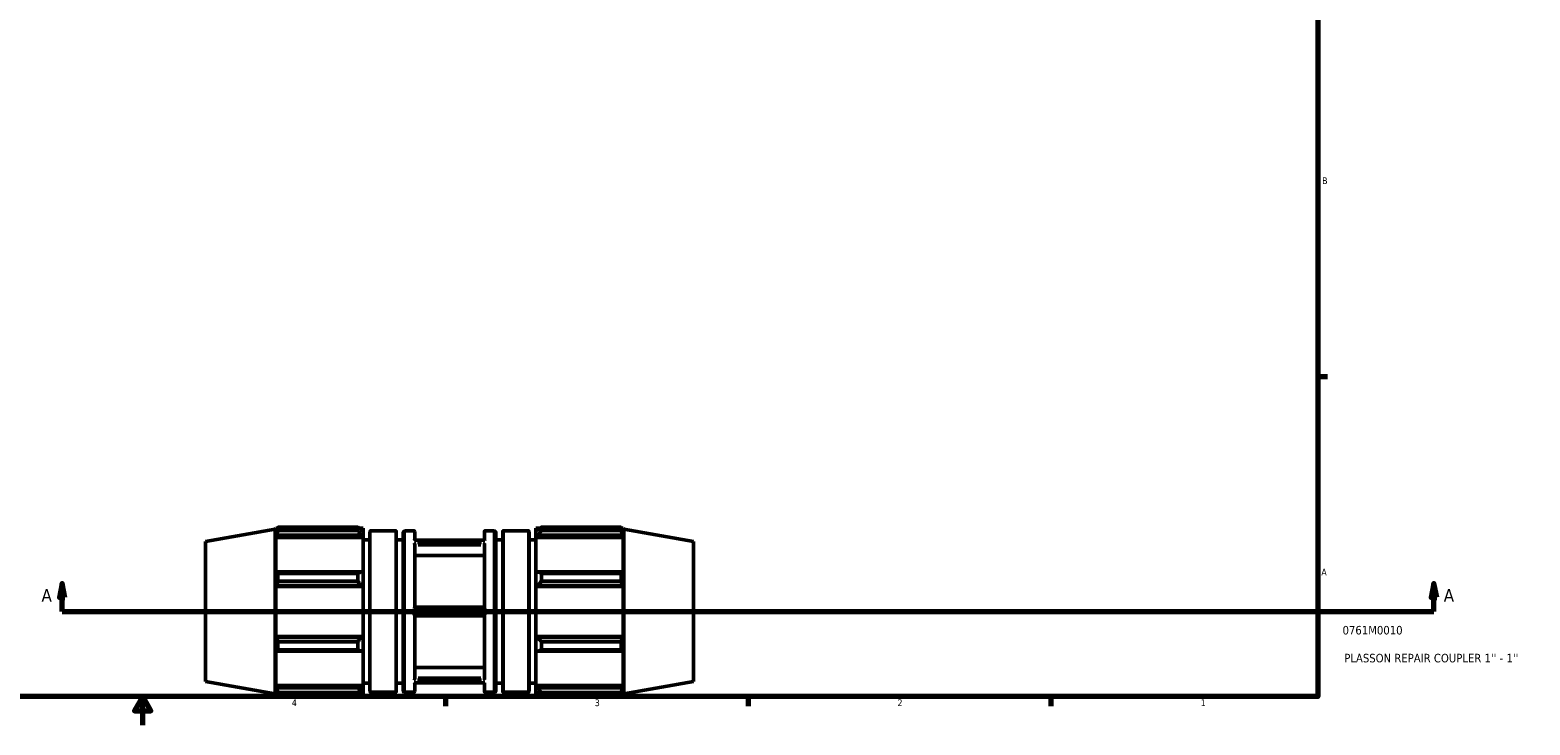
# Model space of a CAD drawing. Header units: inches. Extents: x -3.4 to 52.6, y -12.4 to 33.2.
# Tile 3 of 7: x 15.4 to 36.5, y 0.6 to 10.4. Entities that reach past the tile are written whole.
import ezdxf

# ---------------------------------------------------------------- set-up
doc = ezdxf.new("R2010")
doc.units = ezdxf.units.IN
doc.header["$MEASUREMENT"] = 0
for name, color, linetype, lineweight in [('Border (ANSI)', 7, 'Continuous', 70), ('Section Line (ANSI)', 7, 'Continuous', 70), ('Title (ANSI)', 7, 'Continuous', 50), ('Visible (ANSI)', 7, 'Continuous', 50), ('Visible Narrow (ANSI)', 7, 'Continuous', 35)]:
    doc.layers.add(name, color=color, linetype=linetype, lineweight=lineweight)
doc.styles.add('Label Text (ANSI)', font='tahoma.ttf')
doc.styles.add('Note Text (ANSI)', font='tahoma.ttf')
doc.styles.add('Text Style29', font='tahoma.ttf')

# ---------------------------------------------------------------- blocks, each defined once
blk = doc.blocks.new('Borders Default Border')
at = {"layer": 'Border (ANSI)'}
for p, q in [((33.5, 5.5), (33.634, 5.5)), ((21.25, 1), (21.25, 0.866)), ((25.5, 1), (25.5, 0.866)), ((29.75, 1), (29.75, 0.866))]:
    blk.add_line(p, q, dxfattribs=at)
at = {"layer": 'Border (ANSI)', "flags": 128}
for points in [[(0.5, 1), (0.5, 21), (33.5, 21), (33.5, 1), (0.5, 1)], [(17, 0.6), (17, 1), (16.885, 0.8), (17.115, 0.8), (17, 1)]]:
    blk.add_lwpolyline(points, dxfattribs=at)
at = {"layer": 'Border (ANSI)', "color": 5, "true_color": 0x0000ff, "char_height": 0.0945, "attachment_point": 7, "style": 'Note Text (ANSI)'}
for s, insert in [('B', (33.558, 8.203)), ('A', (33.547, 2.703)), ('4', (19.092, 0.866)), ('3', (23.346, 0.864)), ('2', (27.596, 0.866)), ('1', (31.854, 0.866))]:
    blk.add_mtext(s, dxfattribs=dict(at, insert=insert))
blk = doc.blocks.new('Title Blocks ANSI - Large')
at = {"layer": 'Title (ANSI)', "color": 5, "true_color": 0x0000ff, "style": 'Text Style29'}
for tag, p in [('PART_NUMBER_001', (0.345, 0.873)), ('DESCRIPTION_001', (0.369, 0.481))]:
    blk.add_attdef(tag, p, '', height=0.12, dxfattribs=at)
blk = doc.blocks.new('2dTransSection0')
at = {"layer": 'Section Line (ANSI)', "linetype": 'Continuous'}
for p, q in [((15.868, 2.589), (15.829, 2.392)), ((15.868, 2.392), (15.868, 2.589)), ((15.907, 2.392), (15.868, 2.589)), ((35.129, 2.589), (35.09, 2.392)), ((35.129, 2.392), (35.129, 2.589)), ((35.168, 2.392), (35.129, 2.589)), ((15.829, 2.392), (15.907, 2.392)), ((15.868, 2.196), (15.868, 2.392)), ((35.09, 2.392), (35.168, 2.392)), ((35.129, 2.196), (35.129, 2.392)), ((15.868, 2.196), (16.224, 2.196)), ((34.773, 2.196), (35.129, 2.196))]:
    blk.add_line(p, q, dxfattribs=at)
at = {"layer": 'Section Line (ANSI)'}
blk.add_line((15.868, 2.196), (35.129, 2.196), dxfattribs=at)
at = {"layer": 'Section Line (ANSI)', "linetype": 'Continuous', "flags": 128}
for points in [[(15.907, 2.392), (15.868, 2.589), (15.829, 2.392), (15.907, 2.392)], [(35.168, 2.392), (35.129, 2.589), (35.09, 2.392), (35.168, 2.392)]]:
    blk.add_lwpolyline(points, dxfattribs=at)
at = {"layer": 'Section Line (ANSI)'}
for points in [[(15.907, 2.392), (15.868, 2.589), (15.829, 2.392), (15.907, 2.392)], [(35.168, 2.392), (35.129, 2.589), (35.09, 2.392), (35.168, 2.392)]]:
    blk.add_solid(points, dxfattribs=at)
at = {"layer": 'Section Line (ANSI)', "char_height": 0.18, "attachment_point": 7, "style": 'Label Text (ANSI)'}
for insert in [(15.578, 2.333), (35.266, 2.333)]:
    blk.add_mtext('A', dxfattribs=dict(at, insert=insert))

msp = doc.modelspace()

# ---------------------------------------------------------------- linework, layer by layer
at = {"layer": 'Visible (ANSI)'}
for p, q in [((20.018, 3.381), (18.898, 3.381)), ((18.898, 3.336), (18.898, 3.381)), ((20.018, 3.381), (20.018, 3.336)), ((22.596, 3.381), (22.596, 3.336)), ((22.596, 3.381), (23.715, 3.381)), ((23.715, 3.336), (23.715, 3.381)), ((17.882, 3.179), (18.86, 3.351)), ((17.882, 1.212), (17.882, 3.179)), ((18.86, 3.351), (18.866, 3.367)), ((18.86, 1.04), (18.86, 3.351)), ((18.866, 3.313), (18.866, 3.367)), ((18.866, 3.367), (18.89, 3.367)), ((18.866, 3.313), (18.88, 3.349)), ((18.88, 3.269), (18.866, 3.235)), ((18.866, 2.737), (18.866, 3.235)), ((20.093, 3.235), (18.866, 3.235)), ((20.068, 3.269), (18.88, 3.269)), ((18.898, 3.336), (20.018, 3.336)), ((20.04, 3.367), (20.093, 3.367)), ((20.068, 3.349), (20.093, 3.325)), ((20.093, 3.246), (20.068, 3.269)), ((20.093, 3.367), (20.093, 3.325)), ((20.093, 3.246), (20.093, 3.325)), ((20.093, 3.235), (20.093, 3.246)), ((20.093, 3.235), (20.093, 2.743)), ((20.093, 3.204), (20.19, 3.204)), ((20.19, 3.322), (20.19, 1.069)), ((20.198, 3.33), (20.55, 3.33)), ((20.558, 1.069), (20.558, 3.322)), ((20.558, 3.204), (20.654, 3.204)), ((20.654, 3.303), (20.654, 1.088)), ((20.681, 3.33), (20.81, 3.33)), ((21.798, 3.199), (20.816, 3.199)), ((20.818, 3.199), (20.818, 3.322)), ((21.796, 3.199), (21.796, 3.322)), ((21.804, 3.33), (21.933, 3.33)), ((21.959, 3.303), (21.959, 1.088)), ((21.959, 3.204), (22.056, 3.204)), ((22.056, 1.069), (22.056, 3.322)), ((22.063, 3.33), (22.416, 3.33)), ((22.424, 3.322), (22.424, 1.069)), ((22.424, 3.204), (22.52, 3.204)), ((22.52, 3.367), (22.52, 3.325)), ((22.52, 3.367), (22.574, 3.367)), ((22.545, 3.349), (22.52, 3.325)), ((22.52, 3.246), (22.52, 3.325)), ((22.52, 3.246), (22.545, 3.269)), ((22.52, 3.235), (22.52, 3.246)), ((22.52, 3.235), (22.52, 2.743)), ((22.52, 3.235), (23.747, 3.235)), ((22.545, 3.269), (23.734, 3.269)), ((23.715, 3.336), (22.596, 3.336)), ((23.723, 3.367), (23.747, 3.367)), ((23.747, 3.313), (23.734, 3.349)), ((23.734, 3.269), (23.747, 3.235)), ((23.747, 3.313), (23.747, 3.367)), ((23.753, 3.351), (23.747, 3.367)), ((23.747, 2.737), (23.747, 3.235)), ((23.753, 1.04), (23.753, 3.351)), ((24.732, 3.179), (23.753, 3.351)), ((24.732, 1.212), (24.732, 3.179)), ((20.818, 2.252), (20.818, 3.142)), ((20.818, 2.981), (21.796, 2.981)), ((21.796, 2.252), (21.796, 3.142)), ((18.866, 2.737), (18.88, 2.754)), ((18.88, 2.754), (20.068, 2.754)), ((20.068, 2.754), (20.093, 2.743)), ((20.093, 2.552), (20.093, 2.743)), ((22.545, 2.754), (22.52, 2.743)), ((22.52, 2.552), (22.52, 2.743)), ((23.734, 2.754), (22.545, 2.754)), ((23.747, 2.737), (23.734, 2.754)), ((18.88, 2.559), (18.866, 2.548)), ((18.866, 1.843), (18.866, 2.548)), ((20.093, 2.548), (18.866, 2.548)), ((20.068, 2.559), (18.88, 2.559)), ((20.018, 2.732), (18.898, 2.732)), ((18.898, 2.622), (18.898, 2.732)), ((18.898, 2.622), (20.018, 2.622)), ((20.018, 2.732), (20.018, 2.622)), ((20.093, 2.552), (20.068, 2.559)), ((20.093, 2.548), (20.093, 2.552)), ((20.093, 2.548), (20.093, 1.843)), ((22.52, 2.552), (22.545, 2.559)), ((22.52, 2.548), (22.52, 2.552)), ((22.52, 2.548), (22.52, 1.843)), ((22.52, 2.548), (23.747, 2.548)), ((22.545, 2.559), (23.734, 2.559)), ((22.596, 2.732), (22.596, 2.622)), ((22.596, 2.732), (23.715, 2.732)), ((23.715, 2.622), (22.596, 2.622)), ((23.715, 2.622), (23.715, 2.732)), ((23.734, 2.559), (23.747, 2.548)), ((23.747, 1.843), (23.747, 2.548)), ((20.818, 2.259), (21.796, 2.259)), ((20.818, 1.25), (20.818, 2.139)), ((21.796, 2.133), (20.818, 2.133)), ((21.796, 1.25), (21.796, 2.139)), ((20.093, 1.843), (18.866, 1.843)), ((18.866, 1.843), (18.88, 1.832)), ((18.88, 1.832), (20.068, 1.832)), ((20.018, 1.769), (18.898, 1.769)), ((18.898, 1.659), (18.898, 1.769)), ((20.018, 1.769), (20.018, 1.659)), ((20.068, 1.832), (20.093, 1.839)), ((20.093, 1.839), (20.093, 1.843)), ((20.093, 1.649), (20.093, 1.839)), ((22.52, 1.839), (22.52, 1.843)), ((22.52, 1.843), (23.747, 1.843)), ((22.52, 1.649), (22.52, 1.839)), ((22.545, 1.832), (22.52, 1.839)), ((23.734, 1.832), (22.545, 1.832)), ((22.596, 1.769), (22.596, 1.659)), ((22.596, 1.769), (23.715, 1.769)), ((23.715, 1.659), (23.715, 1.769)), ((23.747, 1.843), (23.734, 1.832)), ((18.866, 1.156), (18.866, 1.655)), ((18.88, 1.637), (18.866, 1.655)), ((20.068, 1.637), (18.88, 1.637)), ((18.898, 1.659), (20.018, 1.659)), ((20.093, 1.649), (20.068, 1.637)), ((20.093, 1.649), (20.093, 1.156)), ((22.52, 1.649), (22.545, 1.637)), ((22.52, 1.649), (22.52, 1.156)), ((22.545, 1.637), (23.734, 1.637)), ((23.715, 1.659), (22.596, 1.659)), ((23.734, 1.637), (23.747, 1.655)), ((23.747, 1.156), (23.747, 1.655)), ((20.818, 1.411), (21.796, 1.411)), ((17.882, 1.212), (18.86, 1.04)), ((20.093, 1.156), (18.866, 1.156)), ((18.866, 1.156), (18.88, 1.123)), ((18.866, 1.024), (18.866, 1.078)), ((18.88, 1.042), (18.866, 1.078)), ((18.88, 1.123), (20.068, 1.123)), ((20.018, 1.056), (18.898, 1.056)), ((18.898, 1.01), (18.898, 1.056)), ((20.018, 1.056), (20.018, 1.01)), ((20.068, 1.123), (20.093, 1.145)), ((20.093, 1.066), (20.068, 1.042)), ((20.093, 1.188), (20.19, 1.188)), ((20.093, 1.145), (20.093, 1.156)), ((20.093, 1.066), (20.093, 1.145)), ((20.093, 1.066), (20.093, 1.024)), ((20.198, 1.062), (20.55, 1.062)), ((20.558, 1.188), (20.654, 1.188)), ((20.681, 1.062), (20.81, 1.062)), ((21.798, 1.192), (20.816, 1.192)), ((20.818, 1.069), (20.818, 1.192)), ((21.796, 1.069), (21.796, 1.192)), ((21.804, 1.062), (21.933, 1.062)), ((21.959, 1.188), (22.056, 1.188)), ((22.063, 1.062), (22.416, 1.062)), ((22.424, 1.188), (22.52, 1.188)), ((22.52, 1.145), (22.52, 1.156)), ((22.52, 1.156), (23.747, 1.156)), ((22.52, 1.066), (22.52, 1.145)), ((22.545, 1.123), (22.52, 1.145)), ((22.52, 1.066), (22.545, 1.042)), ((22.52, 1.066), (22.52, 1.024)), ((23.734, 1.123), (22.545, 1.123)), ((22.596, 1.056), (22.596, 1.01)), ((22.596, 1.056), (23.715, 1.056)), ((23.715, 1.01), (23.715, 1.056)), ((23.747, 1.156), (23.734, 1.123)), ((23.734, 1.042), (23.747, 1.078)), ((23.747, 1.024), (23.747, 1.078)), ((24.732, 1.212), (23.753, 1.04)), ((18.86, 1.04), (18.866, 1.024)), ((18.866, 1.024), (18.89, 1.024)), ((18.898, 1.01), (20.018, 1.01)), ((20.04, 1.024), (20.093, 1.024)), ((22.52, 1.024), (22.574, 1.024)), ((23.715, 1.01), (22.596, 1.01)), ((23.723, 1.024), (23.747, 1.024)), ((23.753, 1.04), (23.747, 1.024))]:
    msp.add_line(p, q, dxfattribs=at)
for centre, radius, start, end in [((20.198, 3.322), 0.00787, 90, 180), ((20.55, 3.322), 0.00787, 0, 90), ((20.681, 3.303), 0.0262, 90, 180), ((20.81, 3.322), 0.00787, 0, 90), ((21.804, 3.322), 0.00787, 90, 180), ((21.933, 3.303), 0.0262, 0, 90), ((22.063, 3.322), 0.00787, 90, 180), ((22.416, 3.322), 0.00787, 0, 90), ((20.198, 1.069), 0.00787, 180, 270), ((20.55, 1.069), 0.00787, 270, 0), ((20.681, 1.088), 0.0262, 180, 270), ((20.81, 1.069), 0.00787, 270, 0), ((21.804, 1.069), 0.00787, 180, 270), ((21.933, 1.088), 0.0262, 270, 0), ((22.063, 1.069), 0.00787, 180, 270), ((22.416, 1.069), 0.00787, 270, 0)]:
    msp.add_arc(centre, radius, start, end, dxfattribs=at)
for points, weights in [([(18.898, 3.381), (18.889, 3.365), (18.88, 3.349)], [1, 1.00088480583, 1.00095262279]), ([(20.018, 3.381), (20.044, 3.365), (20.068, 3.349)], [1.01647851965, 1.01169632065, 1.00611463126]), ([(22.596, 3.381), (22.57, 3.365), (22.545, 3.349)], [1.01647851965, 1.01169632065, 1.00611463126]), ([(23.715, 3.381), (23.725, 3.365), (23.734, 3.349)], [1, 1.00088480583, 1.00095262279]), ([(18.88, 3.269), (18.889, 3.301), (18.898, 3.336)], [1.00095262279, 1.00088480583, 1]), ([(20.068, 3.269), (20.044, 3.301), (20.018, 3.336)], [1.00611463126, 1.01169632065, 1.01647851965]), ([(22.545, 3.269), (22.57, 3.301), (22.596, 3.336)], [1.00611463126, 1.01169632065, 1.01647851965]), ([(23.734, 3.269), (23.725, 3.301), (23.715, 3.336)], [1.00095262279, 1.00088480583, 1]), ([(18.898, 2.732), (18.889, 2.743), (18.88, 2.754)], [1, 1.00088480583, 1.00095262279]), ([(20.018, 2.732), (20.044, 2.743), (20.068, 2.754)], [1.01647851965, 1.01169632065, 1.00611463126]), ([(22.596, 2.732), (22.57, 2.743), (22.545, 2.754)], [1.01647851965, 1.01169632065, 1.00611463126]), ([(23.715, 2.732), (23.725, 2.743), (23.734, 2.754)], [1, 1.00088480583, 1.00095262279]), ([(18.88, 2.559), (18.889, 2.59), (18.898, 2.622)], [1.00095262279, 1.00088480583, 1]), ([(20.068, 2.559), (20.044, 2.59), (20.018, 2.622)], [1.00611463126, 1.01169632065, 1.01647851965]), ([(22.545, 2.559), (22.57, 2.59), (22.596, 2.622)], [1.00611463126, 1.01169632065, 1.01647851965]), ([(23.734, 2.559), (23.725, 2.59), (23.715, 2.622)], [1.00095262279, 1.00088480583, 1]), ([(18.898, 1.769), (18.889, 1.801), (18.88, 1.832)], [1, 1.00088480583, 1.00095262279]), ([(20.018, 1.769), (20.044, 1.801), (20.068, 1.832)], [1.01647851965, 1.01169632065, 1.00611463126]), ([(22.596, 1.769), (22.57, 1.801), (22.545, 1.832)], [1.01647851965, 1.01169632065, 1.00611463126]), ([(23.715, 1.769), (23.725, 1.801), (23.734, 1.832)], [1, 1.00088480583, 1.00095262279]), ([(18.88, 1.637), (18.889, 1.648), (18.898, 1.659)], [1.00095262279, 1.00088480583, 1]), ([(20.068, 1.637), (20.044, 1.648), (20.018, 1.659)], [1.00611463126, 1.01169632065, 1.01647851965]), ([(22.545, 1.637), (22.57, 1.648), (22.596, 1.659)], [1.00611463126, 1.01169632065, 1.01647851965]), ([(23.734, 1.637), (23.725, 1.648), (23.715, 1.659)], [1.00095262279, 1.00088480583, 1]), ([(18.898, 1.056), (18.889, 1.09), (18.88, 1.123)], [1, 1.00088480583, 1.00095262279]), ([(20.018, 1.056), (20.044, 1.09), (20.068, 1.123)], [1.01647851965, 1.01169632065, 1.00611463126]), ([(22.596, 1.056), (22.57, 1.09), (22.545, 1.123)], [1.01647851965, 1.01169632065, 1.00611463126]), ([(23.715, 1.056), (23.725, 1.09), (23.734, 1.123)], [1, 1.00088480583, 1.00095262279]), ([(18.88, 1.042), (18.889, 1.026), (18.898, 1.01)], [1.00095262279, 1.00088480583, 1]), ([(20.068, 1.042), (20.044, 1.026), (20.018, 1.01)], [1.00611463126, 1.01169632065, 1.01647851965]), ([(22.545, 1.042), (22.57, 1.026), (22.596, 1.01)], [1.00611463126, 1.01169632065, 1.01647851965]), ([(23.734, 1.042), (23.725, 1.026), (23.715, 1.01)], [1.00095262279, 1.00088480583, 1])]:
    msp.add_rational_spline(points, weights, degree=2, dxfattribs=at)
for points, knots in [([(20.816, 3.199), (20.816, 3.199), (20.815, 3.199), (20.814, 3.199), (20.812, 3.198), (20.81, 3.196), (20.81, 3.196), (20.81, 3.196)], [-0.03795011, -0.03795011, -0.03795011, -0.03795011, -0.032685, -0.032685, 0, 0, 0.00038951, 0.00038951, 0.00038951, 0.00038951]), ([(21.798, 3.199), (21.798, 3.199), (21.798, 3.199), (21.8, 3.199), (21.802, 3.198), (21.804, 3.196), (21.804, 3.196), (21.804, 3.196)], [-0.03795011, -0.03795011, -0.03795011, -0.03795011, -0.032685, -0.032685, 0, 0, 0.00038951, 0.00038951, 0.00038951, 0.00038951]), ([(20.81, 3.158), (20.81, 3.158), (20.81, 3.158), (20.811, 3.157), (20.812, 3.155), (20.815, 3.152), (20.816, 3.15), (20.817, 3.146), (20.817, 3.144), (20.818, 3.142), (20.818, 3.142), (20.818, 3.142)], [-0.26840076, -0.26840076, -0.26840076, -0.26840076, -0.2678975, -0.2678975, -0.24178783, -0.24178783, -0.21741987, -0.21741987, -0.19493538, -0.19493538, -0.19085523, -0.19085523, -0.19085523, -0.19085523]), ([(21.804, 3.158), (21.804, 3.158), (21.804, 3.158), (21.803, 3.157), (21.801, 3.155), (21.799, 3.152), (21.798, 3.15), (21.797, 3.146), (21.796, 3.144), (21.796, 3.142), (21.796, 3.142), (21.796, 3.142)], [-0.26840076, -0.26840076, -0.26840076, -0.26840076, -0.2678975, -0.2678975, -0.24178783, -0.24178783, -0.21741987, -0.21741987, -0.19493538, -0.19493538, -0.19085523, -0.19085523, -0.19085523, -0.19085523]), ([(20.818, 2.252), (20.818, 2.251), (20.818, 2.251), (20.817, 2.249), (20.816, 2.246), (20.814, 2.241), (20.812, 2.237), (20.81, 2.233), (20.81, 2.233), (20.81, 2.233)], [-0.06552494, -0.06552494, -0.06552494, -0.06552494, -0.0573552, -0.0573552, -0.03264133, -0.03264133, 0, 0, 0.0003513, 0.0003513, 0.0003513, 0.0003513]), ([(20.81, 2.158), (20.81, 2.158), (20.81, 2.158), (20.811, 2.155), (20.812, 2.153), (20.815, 2.149), (20.816, 2.146), (20.817, 2.143), (20.817, 2.141), (20.818, 2.14), (20.818, 2.14), (20.818, 2.139)], [-0.26821331, -0.26821331, -0.26821331, -0.26821331, -0.26775757, -0.26775757, -0.24110001, -0.24110001, -0.21586626, -0.21586626, -0.19399966, -0.19399966, -0.19069354, -0.19069354, -0.19069354, -0.19069354]), ([(21.796, 2.252), (21.796, 2.251), (21.796, 2.251), (21.797, 2.249), (21.797, 2.246), (21.8, 2.241), (21.802, 2.237), (21.804, 2.233), (21.804, 2.233), (21.804, 2.233)], [-0.06552494, -0.06552494, -0.06552494, -0.06552494, -0.0573552, -0.0573552, -0.03264133, -0.03264133, 0, 0, 0.0003513, 0.0003513, 0.0003513, 0.0003513]), ([(21.804, 2.158), (21.804, 2.158), (21.804, 2.158), (21.803, 2.155), (21.801, 2.153), (21.799, 2.149), (21.798, 2.146), (21.797, 2.143), (21.796, 2.141), (21.796, 2.14), (21.796, 2.14), (21.796, 2.139)], [-0.26821331, -0.26821331, -0.26821331, -0.26821331, -0.26775757, -0.26775757, -0.24110001, -0.24110001, -0.21586626, -0.21586626, -0.19399966, -0.19399966, -0.19069354, -0.19069354, -0.19069354, -0.19069354]), ([(20.818, 1.25), (20.818, 1.249), (20.818, 1.248), (20.817, 1.245), (20.816, 1.243), (20.814, 1.238), (20.812, 1.235), (20.81, 1.233), (20.81, 1.233), (20.81, 1.233)], [-0.06549016, -0.06549016, -0.06549016, -0.06549016, -0.05755349, -0.05755349, -0.03268428, -0.03268428, 0, 0, 0.00038882, 0.00038882, 0.00038882, 0.00038882]), ([(20.81, 1.195), (20.81, 1.195), (20.81, 1.195), (20.811, 1.194), (20.812, 1.193), (20.814, 1.192), (20.815, 1.192), (20.816, 1.192)], [-0.26840253, -0.26840253, -0.26840253, -0.26840253, -0.2678984, -0.2678984, -0.24179516, -0.24179516, -0.22142452, -0.22142452, -0.22142452, -0.22142452]), ([(21.796, 1.25), (21.796, 1.249), (21.796, 1.248), (21.797, 1.245), (21.797, 1.243), (21.8, 1.238), (21.802, 1.235), (21.804, 1.233), (21.804, 1.233), (21.804, 1.233)], [-0.06549016, -0.06549016, -0.06549016, -0.06549016, -0.05755349, -0.05755349, -0.03268428, -0.03268428, 0, 0, 0.00038882, 0.00038882, 0.00038882, 0.00038882]), ([(21.804, 1.195), (21.804, 1.195), (21.804, 1.195), (21.803, 1.194), (21.801, 1.193), (21.799, 1.192), (21.799, 1.192), (21.798, 1.192)], [-0.26840253, -0.26840253, -0.26840253, -0.26840253, -0.2678984, -0.2678984, -0.24179516, -0.24179516, -0.22142452, -0.22142452, -0.22142452, -0.22142452])]:
    msp.add_open_spline(points, degree=3, knots=knots, dxfattribs=at)
at = {"layer": 'Visible Narrow (ANSI)'}
for p, q in [((20.198, 1.076), (20.198, 3.316)), ((20.55, 3.316), (20.55, 1.076)), ((20.681, 1.076), (20.681, 3.316)), ((20.81, 3.329), (20.81, 3.209)), ((21.754, 3.196), (20.859, 3.196)), ((21.804, 3.329), (21.804, 3.209)), ((21.933, 1.076), (21.933, 3.316)), ((22.063, 3.316), (22.063, 1.076)), ((22.416, 1.076), (22.416, 3.316)), ((20.81, 3.128), (20.81, 2.289)), ((21.754, 3.158), (20.859, 3.158)), ((21.747, 3.123), (20.866, 3.123)), ((21.804, 3.128), (21.804, 2.289)), ((21.754, 2.233), (20.859, 2.233)), ((21.754, 2.158), (20.859, 2.158)), ((20.81, 2.102), (20.81, 1.263)), ((21.804, 2.102), (21.804, 1.263)), ((20.866, 1.268), (21.747, 1.268)), ((20.81, 1.182), (20.81, 1.062)), ((21.754, 1.233), (20.859, 1.233)), ((21.754, 1.195), (20.859, 1.195)), ((21.804, 1.182), (21.804, 1.062))]:
    msp.add_line(p, q, dxfattribs=at)

# ---------------------------------------------------------------- block references
msp.add_blockref('Borders Default Border', (0, 0))
msp.add_blockref('Title Blocks ANSI - Large', (33.5, 1)).add_auto_attribs({'PART_NUMBER_001': '0761M0010', 'DESCRIPTION_001': "PLASSON REPAIR COUPLER 1'' - 1''"})
at = {"layer": 'Section Line (ANSI)'}
msp.add_blockref('2dTransSection0', (0, 0), dxfattribs=at)

doc.saveas('drawing.dxf')
